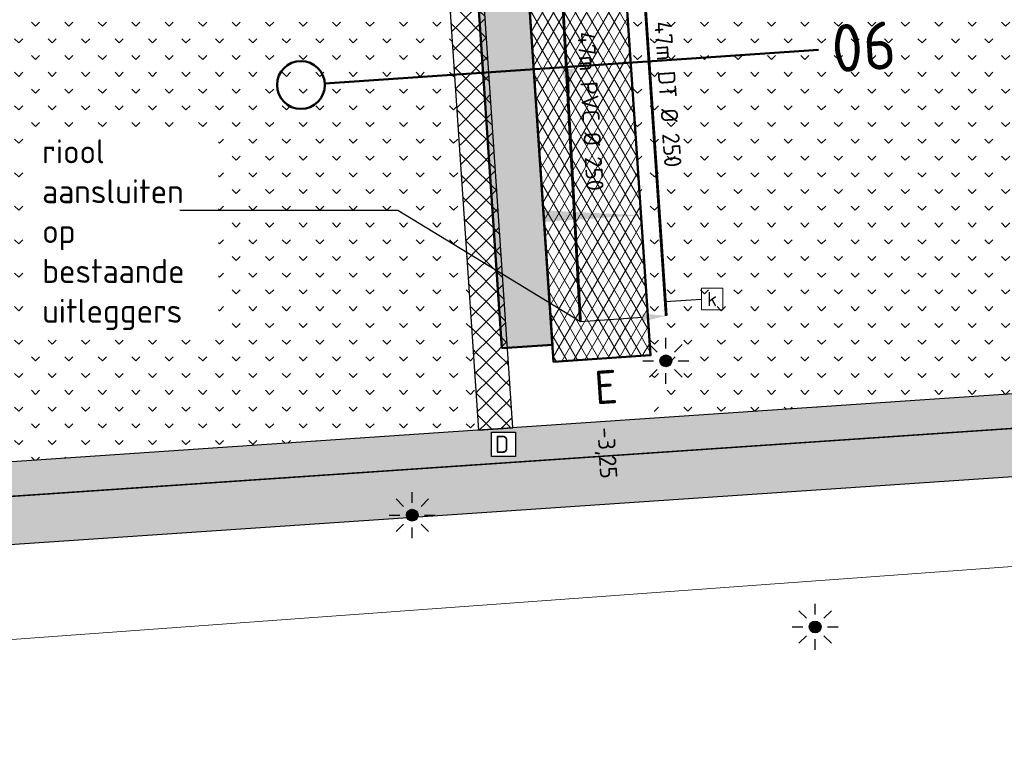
# Model space of a CAD drawing. Header units: metres. Extents: x 240159 to 241664, y 578380 to 583939.
# Tile 36 of 71: x 240584 to 240636, y 583537 to 583575. Entities that reach past the tile are written whole.
import ezdxf
from ezdxf import colors
from ezdxf.entities.mleader import LeaderData, LeaderLine
from ezdxf.enums import TextEntityAlignment as Align
from ezdxf.math import Vec2, Vec3

# ---------------------------------------------------------------- set-up
doc = ezdxf.new("R2010")
doc.units = ezdxf.units.M
doc.linetypes.add('RI-HWA_HUISAANSLUITING', pattern=[4.8, 3, -1.8])
for name, color, linetype, lineweight in [('08 DO Civiel - nieuwe persleiding 160', 96, 'NPERS', 30), ('N-GV-GR-BOLLEN-A', 92, 'Continuous', 9), ('N-WE-IE-MEUBILAIR_WEGMEUBILAIR_LICHTMAST_MET_PASTEGEL-S', 7, 'Continuous', 25), ('N-WE-KL-TRACE_WENSTRACE-A', 7, 'Continuous', 25), ('N-WE-RI-BOB-T', 7, 'Continuous', 13), ('N-WE-RI-MATERIAAL_DIAMETER_LENGTE-T', 7, 'Continuous', 13), ('N-WE-RI-STROOMRICHTING-S', 7, 'Continuous', 13), ('N-WE-VH-KANTVERHARDING-GD', 4, 'Continuous', 50), ('N-WE-VH-VERHARDING_ASFALT_DEKLAAG-A', 252, 'Continuous', 18), ('N-WE-VH-VERHARDING_HALFVERHARDING-A', 234, 'Continuous', 9), ('N-WE-VH-VERKANTING-S', 7, 'Continuous', 25), ('V-WE-VH-VERHARDING_ASFALT_TRAPSGEWIJSFREZEN-G', 90, 'VH-TRAPSGEWIJSFREZEN_A', 18), ('X-XX-AL-HOOGTE-T35', 50, 'Continuous', 35), ('X-XX-AL-VERWIJZING-T25', 7, 'Continuous', 25), ('X-XX-AL-VERWIJZING_PROFIEL-S', 160, 'Continuous', 13), ('X-XX-WE-KG-WERKGRENS-G', 10, 'XX-WERKGRENS_CIRCEL', 20)]:
    doc.layers.add(name, color=color, linetype=linetype, lineweight=lineweight)
for name, color, linetype, lineweight, true_color in [('N-WE-RI-HWA_HUISAANSLUITING_PVC_125-G', 150, 'RI-HWA_HUISAANSLUITING', 25, 0x007fff), ('N-WE-RI-HWA_KOLK-S', 150, 'Continuous', 25, 0x007fff), ('N-WE-RI-HWA_LEIDINGINFO-S', 150, 'Continuous', 13, 0x007fff), ('N-WE-RI-HWA_TRANSPORTLEIDING_BETON_500-G', 150, 'Continuous', 20, 0x007fff), ('N-WE-RI-VWA_LEIDINGINFO-S', 20, 'Continuous', 13, 0xff3f00), ('N-WE-RI-VWA_TRANSPORTLEIDING_BETON_500-G', 20, 'Continuous', 20, 0xff3f00), ('X-XX-AL-VERWIJZING-NUTS_D-T18', 7, 'Continuous', 25, 0xfe01fe)]:
    doc.layers.add(name, color=color, linetype=linetype, lineweight=lineweight, true_color=true_color)
doc.styles.add('NLCS-ISO', font='NLCS-ISO.ttf')
doc.styles.add('NLCS-ISO-ANNOTATIEF-T25', font='NLCS-ISO.ttf', dxfattribs={"height": 2.5})
doc.styles.add('NLCS-ISO-M200-T35', font='NLCS-ISO.ttf', dxfattribs={"height": 0.7})
doc.styles.add('Style-STANDARD', font='simplex.shx')
doc.linetypes.add('NPERS', pattern='A,0.5,-0.5,["+",Style-STANDARD,S=0.5,R=0,X=-0.1,Y=-0.2],-0.8', length=1.8)
doc.linetypes.add('VH-TRAPSGEWIJSFREZEN_A', pattern='A,5,-1.5,[182,NLCS.SHX,S=10,R=0,X=0,Y=0],-1.5', length=8)
doc.linetypes.add('XX-WERKGRENS_CIRCEL', pattern='A,10,-2.5,[69,NLCS.SHX,S=1,R=0,X=0,Y=0],-2.5', length=15)
pattern_1 = [(45, (0, 0), (-0.5303300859, 0.5303300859), [0.5]), (135, (0, 0), (-0.5303300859, -0.5303300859), [0.5])]
pattern_2 = [(45, (0, 0), (-0.8749916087, 0.8749916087), [0.3, -0.937425]), (135, (0, 0), (-0.8749916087, -0.8749916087), [0.3, -0.937425])]

# ---------------------------------------------------------------- blocks, each defined once
blk = doc.blocks.new('*U31')
blk.add_solid([(-5, 0.6), (-5, 0), (0.08, 0)])
blk = doc.blocks.new('*U85')
at = {"color": 0}
blk.add_line((-0.07, 1.26), (0.07, -1.26), dxfattribs=at)
at = {"layer": 'N-WE-RI-STROOMRICHTING-S', "color": 0}
blk.add_solid([(0.07, -1.26), (-0.7, 1.22), (0.56, 1.29)], dxfattribs=at)
at = {"layer": 'N-WE-RI-BOB-T', "color": 0, "style": 'NLCS-ISO'}
for tag, p in [('BOB_LINKS', (-0.67, 39.48)), ('BOB_RECHTS', (3.9, -39.03))]:
    blk.add_attdef(tag, text='', height=1.8, rotation=273.3319, dxfattribs=at).set_placement(p, align=Align.MIDDLE_CENTER)
at = {"layer": 'N-WE-RI-MATERIAAL_DIAMETER_LENGTE-T', "color": 0, "style": 'NLCS-ISO'}
blk.add_attdef('RIOOLINFO_001', (0.75, 8.24), '', height=1.8, rotation=273.3319, dxfattribs=at)
blk = doc.blocks.new('N-SIE-WEG_LICHTMAST_SPOT-SO')
h = blk.add_hatch(color=256)
edge = h.paths.add_edge_path()
edge.add_arc((0, 0), 0.77, 0, 360)
for p, q in [((0, 1.62), (0, 3)), ((-2.12, 2.12), (-1.15, 1.15)), ((1.15, 1.15), (2.12, 2.12)), ((-3, 0), (-1.62, 0)), ((-2.12, -2.12), (-1.15, -1.15)), ((1.15, -1.15), (2.12, -2.12)), ((1.62, 0), (3, 0)), ((0, -3), (0, -1.62))]:
    blk.add_line(p, q)
blk.add_circle((0, 0), 0.77)
at = {"style": 'NLCS-ISO'}
blk.add_attdef('TYPE', text='', height=1.8, dxfattribs=at).set_placement((0, 3), align=Align.BOTTOM_CENTER)
blk = doc.blocks.new('N_lichtmast')
blk.add_blockref('N-SIE-WEG_LICHTMAST_SPOT-SO', (0, 0))
blk = doc.blocks.new('SRI-KOLK-SO')
at = {"color": 0, "linetype": 'ByBlock', "lineweight": 18}
blk.add_lwpolyline([(-1.125, -1.125), (1.125, -1.125), (1.125, 1.125), (-1.125, 1.125)], close=True, dxfattribs=at)
at = {"color": 0, "linetype": 'ByBlock', "lineweight": 18, "style": 'NLCS-ISO'}
blk.add_text('k', height=1.5, dxfattribs=at).set_placement((0, 0), align=Align.MIDDLE_CENTER)
blk = doc.blocks.new('*U201')
at = {"layer": 'N-WE-RI-BOB-T', "color": 0, "style": 'NLCS-ISO'}
for tag, p in [('BOB_LINKS', (-4.73, 43.71)), ('BOB_RECHTS', (4.26, -83.02))]:
    blk.add_attdef(tag, text='', height=1.8, rotation=274.0605, dxfattribs=at).set_placement(p, align=Align.MIDDLE_CENTER)
at = {"layer": 'N-WE-RI-MATERIAAL_DIAMETER_LENGTE-T', "color": 0, "style": 'NLCS-ISO'}
blk.add_attdef('RIOOLINFO_001', (0.17, 11.83), '', height=1.8, rotation=274.0605, dxfattribs=at)
blk = doc.blocks.new('*U253')
at = {"color": 0, "linetype": 'ByBlock', "lineweight": 50}
blk.add_lwpolyline([(51.66, 3.5), (0, 0)], dxfattribs=at)
blk.add_circle((-2.49, -0.17), 2.5, dxfattribs=at)
at = {"color": 0, "linetype": 'ByBlock', "style": 'NLCS-ISO'}
blk.add_attdef('NPROFNR_001', (53.2, 1.1), '', height=5, rotation=3.8775, dxfattribs=at)

msp = doc.modelspace()

# ---------------------------------------------------------------- hatches: boundary and pattern name
at = {"layer": 'N-GV-GR-BOLLEN-A'}
h = msp.add_hatch(dxfattribs=at)
h.set_pattern_fill('AGR-BOLLEN', color=256, scale=0.5, pattern_type=2)
h.set_pattern_definition(pattern_2)
h.paths.add_polyline_path([(240686.474, 583735.503), (240748.725, 583739.722, -0.460694), (240763.66, 583724.475), (240761.251, 583697.29, 0.066949), (240762.114, 583678.259), (240765.893, 583657.375, -0.027843), (240768.68, 583634.896), (240773.404, 583565.204), (240779.941, 583574.402), (240778.573, 583636.488), (240794.946, 583725.789), (240796.591, 583769.562), (240796.764, 583773.057), (240793.275, 583772.783, -0.084188), (240757.188, 583776.178), (240741.334, 583780.426, 0.228324), (240682.712, 583765.292, -0.000854), (240659.229, 583745.644, -0.22007), (240596.227, 583728.709), (240513.155, 583743.564, 0.594048), (240482.46, 583699.445), (240488.768, 583688.3), (240507.69, 583654.865, -0.173814), (240514.477, 583598.584, -0.118522), (240502.533, 583574.041), (240526.377, 583548.37), (240523.712, 583587.68, -0.057678), (240524.325, 583600.551), (240529.022, 583629.153, 0.12265), (240527.101, 583652.738), (240518.082, 583679.469, -0.491873), (240530.436, 583697.965), (240589.679, 583701.98, 0.267474), (240599.665, 583708.673, -0.267474), (240611.311, 583716.476), (240665.692, 583720.162, 0.292007), (240674.317, 583726.529, -0.292007)])
h = msp.add_hatch(dxfattribs=at)
h.set_pattern_fill('AGR-BOLLEN', color=256, scale=0.5, pattern_type=2)
h.set_pattern_definition(pattern_2)
h.paths.add_polyline_path([(240677.799, 583595.455), (240619.912, 583591.532), (240617.48, 583588.746), (240621.086, 583588.991), (240621.208, 583587.195), (240615.806, 583586.829), (240615.299, 583586.248), (240617.242, 583557.574), (240617.465, 583554.281), (240679.902, 583558.513), (240686.177, 583561.999), (240684.223, 583590.88)])
h = msp.add_hatch(dxfattribs=at)
h.set_pattern_fill('AGR-BOLLEN', color=256, scale=0.5, pattern_type=2)
h.set_pattern_definition(pattern_2)
h.paths.add_polyline_path([(240605.799, 583589.774), (240604.946, 583590.518), (240534.907, 583585.771), (240534.163, 583584.918), (240536.611, 583548.801), (240607.947, 583553.636), (240608.247, 583553.656)])
at = {"layer": 'N-WE-KL-TRACE_WENSTRACE-A', "transparency": 33554559}
h = msp.add_hatch(dxfattribs=at)
h.set_pattern_fill('AKL-TRACE', color=256, scale=0.5, pattern_type=2)
h.set_pattern_definition(pattern_1)
h.paths.add_polyline_path([(240607.561, 583590.386), (240605.769, 583590.208), (240608.247, 583553.656), (240610.042, 583553.778)])
h = msp.add_hatch(dxfattribs=at)
h.set_pattern_fill('AKL-TRACE', color=256, scale=0.5, pattern_type=2)
h.set_pattern_definition(pattern_1)
h.paths.add_polyline_path([(240717.559, 583559.261), (240728.587, 583559.89), (240764.304, 583567.258), (240764.181, 583569.071), (240758.016, 583567.799), (240728.353, 583561.68), (240717.447, 583561.058), (240681.698, 583558.635), (240679.902, 583558.513), (240609.743, 583553.758), (240607.947, 583553.636), (240534.815, 583548.679), (240534.937, 583546.884)])
h = msp.add_hatch(dxfattribs=at)
h.set_pattern_fill('AKL-TRACE', color=256, scale=0.5, pattern_type=2)
h.set_pattern_definition(pattern_1)
edge = h.paths.add_edge_path()
edge.add_line((240534.57, 583544.353), (240717.74, 583556.768))
edge.add_arc((240751.814, 583054.046), 503.875, 89.01822, 93.87749, ccw=False)
edge.add_line((240760.447, 583557.847), (240759.92, 583560.356))
edge.add_arc((240751.814, 583054.046), 506.375, 89.08277, 93.87749)
edge.add_line((240717.571, 583559.262), (240530.269, 583546.567))
at = {"layer": 'N-WE-VH-VERHARDING_ASFALT_DEKLAAG-A'}
h = msp.add_hatch(dxfattribs=at)
h.set_pattern_fill('AVH-ASFALT', color=256, scale=0.5, pattern_type=2)
h.set_pattern_definition([(60, (0, 0), (-0.4330127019, 0.25), []), (120, (0, 0), (-0.4330127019, -0.25), [])])
edge = h.paths.add_edge_path()
edge.add_line((240767.256, 583566.003), (240762.614, 583634.485))
edge.add_arc((240565.606, 583621.132), 197.46, 3.87749, 10.25709)
edge.add_line((240759.91, 583656.293), (240756.131, 583677.176))
edge.add_arc((240832.432, 583690.983), 77.54, 174.93648, 190.25709, ccw=False)
edge.add_line((240755.195, 583697.827), (240757.603, 583725.012))
edge.add_arc((240749.675, 583725.714), 7.96, 354.9365, 453.8775)
edge.add_line((240749.136, 583733.656), (240686.885, 583729.437))
edge.add_arc((240687.423, 583721.495), 7.96, 93.8775, 186.2871)
edge.add_line((240679.511, 583720.623), (240682.9, 583689.861))
edge.add_arc((240481.578, 583667.681), 202.54, -2.56616, 6.28712, ccw=False)
edge.add_arc((240881.177, 583649.772), 197.46, 177.43384, 187.6032)
edge.add_line((240685.453, 583623.645), (240687.834, 583605.814))
edge.add_arc((240487.074, 583579.016), 202.54, 3.87749, 7.6032, ccw=False)
edge.add_line((240689.151, 583592.712), (240691.19, 583562.626))
edge.add_line((240691.19, 583562.626), (240686.121, 583562.282))
edge.add_line((240686.121, 583562.282), (240684.082, 583592.369))
edge.add_arc((240487.074, 583579.016), 197.46, 3.87749, 7.6032)
edge.add_line((240682.798, 583605.142), (240680.418, 583622.973))
edge.add_arc((240881.177, 583649.772), 202.54, 177.43384, 187.6032, ccw=False)
edge.add_arc((240481.578, 583667.681), 197.46, 357.43384, 366.28712)
edge.add_line((240677.851, 583689.305), (240675.678, 583709.023))
edge.add_arc((240669.754, 583708.37), 5.96, 6.2871, 93.8775)
edge.add_line((240669.351, 583714.316), (240611.722, 583710.41))
edge.add_arc((240612.26, 583702.469), 7.96, 93.8775, 187.1467)
edge.add_line((240604.362, 583701.478), (240610.262, 583654.424))
edge.add_arc((240357.203, 583622.695), 255.04, 3.87749, 7.14666, ccw=False)
edge.add_line((240611.659, 583639.942), (240617.242, 583557.574))
edge.add_line((240617.242, 583557.574), (240612.174, 583557.23))
edge.add_line((240612.174, 583557.23), (240606.591, 583639.598))
edge.add_arc((240357.203, 583622.695), 249.96, 3.87749, 7.14666)
edge.add_line((240605.221, 583653.792), (240600.557, 583690.991))
edge.add_arc((240594.644, 583690.249), 5.96, 7.1467, 93.8775)
edge.add_line((240594.24, 583696.196), (240530.847, 583691.899))
edge.add_arc((240531.386, 583683.957), 7.96, 93.8775, 198.6428)
edge.add_line((240523.843, 583681.413), (240532.861, 583654.682))
edge.add_arc((240480.709, 583637.087), 55.04, -9.3268, 18.6428, ccw=False)
edge.add_line((240535.022, 583628.167), (240530.324, 583599.566))
edge.add_arc((240579.624, 583591.469), 49.96, 170.6732, 183.8775)
edge.add_line((240529.778, 583588.091), (240532.319, 583550.603))
edge.add_line((240532.319, 583550.603), (240527.251, 583550.26))
edge.add_arc((240521.311, 583549.843), 5.954, -29.8124, 4.0107, ccw=False)
edge.add_line((240526.477, 583546.883), (240523.712, 583587.68))
edge.add_arc((240579.624, 583591.469), 56.04, 170.6732, 183.8775, ccw=False)
edge.add_line((240524.325, 583600.551), (240529.022, 583629.153))
edge.add_arc((240480.709, 583637.087), 48.96, 350.6732, 378.6428)
edge.add_line((240527.101, 583652.738), (240518.082, 583679.469))
edge.add_arc((240531.386, 583683.957), 14.04, 93.8775, 198.6428, ccw=False)
edge.add_line((240530.436, 583697.965), (240589.679, 583701.98))
edge.add_arc((240588.865, 583713.993), 12.04, 273.8775, 333.776)
edge.add_arc((240612.26, 583702.469), 14.04, 93.8775, 153.776, ccw=False)
edge.add_line((240611.311, 583716.476), (240665.692, 583720.162))
edge.add_arc((240665.019, 583730.1), 9.96, 273.8775, 338.9903)
edge.add_arc((240687.423, 583721.495), 14.04, 93.8775, 158.9903, ccw=False)
edge.add_line((240686.474, 583735.503), (240748.725, 583739.722))
edge.add_arc((240749.675, 583725.714), 14.04, -5.0635, 93.8775, ccw=False)
edge.add_line((240763.66, 583724.475), (240761.251, 583697.29))
edge.add_arc((240832.432, 583690.983), 71.46, 174.93648, 190.25709)
edge.add_line((240762.114, 583678.259), (240765.893, 583657.375))
edge.add_arc((240565.606, 583621.132), 203.54, 3.87749, 10.25709, ccw=False)
edge.add_line((240768.68, 583634.896), (240773.73, 583560.394))
edge.add_arc((240780.413, 583564.719), 7.96, 183.8775, 212.9068, ccw=False)
edge.add_line((240772.471, 583564.18), (240772.324, 583566.347))
edge.add_line((240772.324, 583566.347), (240767.256, 583566.003))

# ---------------------------------------------------------------- linework, layer by layer
at = {"layer": '08 DO Civiel - nieuwe persleiding 160', "ltscale": 2, "flags": 128}
msp.add_lwpolyline([(240800.136, 583564.579), (240778.494, 583569.259), (240759.92, 583560.356), (240738.734, 583560.252), (240717.571, 583559.262), (240535.566, 583546.933)], dxfattribs=at)
at = {"layer": 'N-WE-KL-TRACE_WENSTRACE-A', "transparency": 33554559}
for points in [[(240607.561, 583590.386), (240605.769, 583590.208), (240608.247, 583553.656), (240610.042, 583553.778)], [(240717.559, 583559.261), (240728.587, 583559.89), (240764.304, 583567.258), (240764.181, 583569.071), (240758.016, 583567.799), (240728.353, 583561.68), (240717.447, 583561.058), (240681.698, 583558.635), (240679.902, 583558.513), (240609.743, 583553.758), (240607.947, 583553.636), (240534.815, 583548.679), (240534.937, 583546.884)]]:
    msp.add_lwpolyline(points, close=True, dxfattribs=at)
msp.add_lwpolyline([(240534.57, 583544.353), (240717.74, 583556.768, -0.021206), (240760.447, 583557.847), (240759.92, 583560.356, 0.020924), (240717.571, 583559.262), (240530.269, 583546.567)], format="xyb", close=True, dxfattribs=at)
at = {"layer": 'N-WE-RI-HWA_HUISAANSLUITING_PVC_125-G'}
msp.add_line((240618.014, 583560.385), (240619.901, 583560.513), dxfattribs=at)
at = {"layer": 'N-WE-RI-HWA_TRANSPORTLEIDING_BETON_500-G', "const_width": 0.15, "flags": 128}
msp.add_lwpolyline([(240618.065, 583559.634), (240611.577, 583655.358)], dxfattribs=at)
at = {"layer": 'N-WE-RI-VWA_TRANSPORTLEIDING_BETON_500-G', "const_width": 0.15, "flags": 128}
msp.add_lwpolyline([(240613.575, 583559.33), (240609.125, 583639.77)], dxfattribs=at)
at = {"layer": 'N-WE-VH-KANTVERHARDING-GD', "ltscale": 0.1}
msp.add_lwpolyline([(240610.262, 583654.424, -0.014265), (240611.659, 583639.942), (240617.242, 583557.574), (240612.174, 583557.23), (240606.591, 583639.598, 0.014265), (240605.221, 583653.792)], format="xyb", dxfattribs=at)
at = {"layer": 'V-WE-VH-VERHARDING_ASFALT_TRAPSGEWIJSFREZEN-G', "flags": 128}
msp.add_lwpolyline([(240612.174, 583557.23), (240617.242, 583557.574)], dxfattribs=at)
at = {"layer": 'X-XX-WE-KG-WERKGRENS-G', "flags": 128}
msp.add_lwpolyline([(240187.762, 583784.732), (240159.404, 583757.698), (240169.028, 583742.355), (240265.702, 583784.857), (240393.607, 583784.982), (240387.115, 583763.745), (240401.241, 583754.746), (240418.947, 583769.347), (240428.104, 583727.117), (240466.42, 583693.547), (240507.393, 583537.131), (240800.136, 583558.506), (240818.587, 583786.439), (240856.238, 583841.557), (240925.322, 583832.926), (240937.919, 583879.713), (241166.237, 583879.713), (241166.237, 583939.034), (240701.99, 583939.034), (240693.683, 583887.816), (240643.783, 583887.816), (240514.589, 583853.279), (240512.63, 583866.906), (240506.367, 583870.112), (240500.104, 583934.686), (240187.567, 583934.686)], close=True, dxfattribs=at)

# ---------------------------------------------------------------- block references
at = {"layer": 'N-WE-IE-MEUBILAIR_WEGMEUBILAIR_LICHTMAST_MET_PASTEGEL-S', "xscale": 0.4, "yscale": 0.4, "zscale": 0.4}
for p in [(240618.043, 583557.282), (240604.778, 583549.212), (240625.852, 583543.373)]:
    msp.add_blockref('N_lichtmast', p, dxfattribs=at)
at = {"layer": 'N-WE-RI-HWA_KOLK-S', "xscale": 0.5, "yscale": 0.5, "zscale": 0.5}
msp.add_blockref('SRI-KOLK-SO', (240620.464, 583560.513), dxfattribs=at)
at = {"layer": 'N-WE-RI-HWA_LEIDINGINFO-S'}
ref = msp.add_blockref('*U201', (240617.209, 583571.016), dxfattribs=dict(at, xscale=0.5, yscale=0.5, zscale=0.5))
ref.add_attrib('RIOOLINFO_001', '47m DT %%C 250', (240617.433, 583575.002), dxfattribs={"layer": 'N-WE-RI-MATERIAAL_DIAMETER_LENGTE-T', "color": 0, "height": 0.9, "rotation": 274.0605, "style": 'NLCS-ISO'})
at = {"layer": 'N-WE-VH-VERKANTING-S', "rotation": 3.877493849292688}
msp.add_blockref('*U31', (240616.666, 583564.887), dxfattribs=at)
at = {"layer": 'X-XX-AL-VERWIJZING_PROFIEL-S', "xscale": 0.5, "yscale": 0.5, "zscale": 0.5}
msp.add_blockref('*U253', (240600.202, 583571.79), dxfattribs=at).add_auto_attribs({'NPROFNR_001': '06'})

# ---------------------------------------------------------------- texts
at = {"layer": 'X-XX-AL-HOOGTE-T35', "style": 'NLCS-ISO-M200-T35'}
msp.add_text('E', height=1.75, rotation=3.8775, dxfattribs=at).set_placement((240615.008, 583554.514), align=Align.BOTTOM_CENTER)

# ---------------------------------------------------------------- next in the draw order: texts
at = {"layer": 'X-XX-AL-VERWIJZING-NUTS_D-T18', "insert": (240609.107, 583553.37), "char_height": 0.9, "width": 0.9, "attachment_point": 1, "style": 'NLCS-ISO-ANNOTATIEF-T25', "bg_fill": 19, "box_fill_scale": 1.2, "bg_fill_color": 256, "bg_fill_transparency": 0}
msp.add_mtext('D', dxfattribs=at)

# ---------------------------------------------------------------- next in the draw order: leaders
at = {"layer": 'X-XX-AL-VERWIJZING-T25'}
ml = msp.add_multileader_mtext('Standard', dxfattribs=at)
ml.set_content('riool aansluiten op bestaande uitleggers', color=256, style='NLCS-ISO-ANNOTATIEF-T25')
ml.set_leader_properties(color=256, linetype='ByLayer', lineweight=-1)
ml.build(insert=Vec2(0, 0))
ml.multileader.update_dxf_attribs({"text_left_attachment_type": 5, "text_right_attachment_type": 5, "dogleg_length": 2.5, "arrow_head_size": 1.25, "scale": 0.5})
ctx = ml.context
ctx.base_point, ctx.scale, ctx.char_height, ctx.arrow_head_size, ctx.landing_gap_size, ctx.plane_origin = Vec3(240584.971, 583565.15), 0.5, 1.25, 1.25, 0.45, Vec3(240658.786, 583550.61)
ctx.left_attachment, ctx.right_attachment = 5, 5
notes = []
notes.append((ctx, [(1, (1, 1, 0), (240604.02, 583565.15), (-1, 0), 2.274, [(1, [(240618.065, 583559.634), (240613.575, 583559.33)], 0, [])])]))
ctx.mtext.insert, ctx.mtext.width, ctx.mtext.flow_direction = Vec3(240585.421, 583568.858), 17.18656, 5
ctx.mtext.has_bg_fill, ctx.mtext.bg_color, ctx.mtext.bg_scale_factor, ctx.mtext.bg_transparency, ctx.mtext.use_window_bg_color = 1, -1027028792, 1.5, 0, 1
for ctx, leaders in notes:
    for number, flags, end, landing, length, lines in leaders:
        leader = LeaderData()
        leader.index, (leader.has_last_leader_line, leader.has_dogleg_vector, leader.attachment_direction) = number, flags
        leader.last_leader_point, leader.dogleg_vector, leader.dogleg_length = Vec3(end), Vec3(landing), length
        for number, points, colour, breaks in lines:
            line = LeaderLine()
            line.index, line.vertices, line.color, line.breaks = number, Vec3.list(points), colors.encode_raw_color(colour), breaks
            leader.lines.append(line)
        ctx.leaders.append(leader)

# ---------------------------------------------------------------- next in the draw order: hatches: boundary and pattern name
at = {"layer": 'N-WE-VH-VERHARDING_HALFVERHARDING-A'}
h = msp.add_hatch(dxfattribs=at)
h.set_pattern_fill('AVH-HALFVERHARDING', color=256, scale=0.25, pattern_type=2)
h.set_pattern_definition([(50, (223423.6959, 577547.9312), (1.79315046, -0.15688034), [0.1875, -2.0625]), (355, (223423.6959, 577547.9312), (-0.34687833, 1.88048033), [0.15, -1.65]), (100.4514, (223423.8453, 577547.9181), (1.44627345, 1.72359886), [0.15935047, -1.75285528]), (46.1842, (223423.6959, 577548.4312), (2.66810262, -0.41379754), [0.28125, -3.09375]), (96.6356, (223423.9182, 577548.3967), (2.33665676, 2.43529468), [0.2390257, -2.6292825]), (351.1842, (223423.696, 577548.4312), (2.33665486, 2.4352965), [0.225, -2.475]), (21, (223423.9459, 577548.3062), (1.49226763, -1.00654723), [0.1875, -2.0625]), (326, (223423.9459, 577548.3062), (0.60828833, 1.81287511), [0.15, -1.65]), (71.4514, (223424.0702, 577548.2223), (2.10055657, 0.80632624), [0.15935047, -1.75285528]), (37.5, (223423.6959, 577547.93116), (0.030399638, 0.832234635), [0, -1.63, 0, -1.675, 0, -1.65625]), (7.5, (223423.6959, 577547.9312), (0.657673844, 0.98602928), [0, -0.955, 0, -1.5925, 0, -0.63125]), (327.5, (223423.1384, 577547.93116), (1.33455609, -0.05638718), [0, -0.625, 0, -1.95, 0, -2.5875]), (317.5, (223422.8884, 577547.9312), (1.45796542, 0.250262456), [0, -0.8125, 0, -1.295, 0, -1.8375])])
h.paths.add_polyline_path([(240689.444, 583588.377), (240691.115, 583563.733), (240693.819, 583563.917), (240692.148, 583588.56)])
h.paths.add_polyline_path([(240609.459, 583557.948), (240607.757, 583583.057), (240610.411, 583583.237), (240612.113, 583558.128)])

# ---------------------------------------------------------------- next in the draw order: linework, layer by layer
at = {"layer": 'N-WE-VH-KANTVERHARDING-GD', "ltscale": 0.1, "flags": 128}
msp.add_lwpolyline([(240609.459, 583557.948), (240607.757, 583583.057), (240610.411, 583583.237), (240612.113, 583558.128)], close=True, dxfattribs=at)

# ---------------------------------------------------------------- next in the draw order: block references
at = {"layer": 'N-WE-RI-VWA_LEIDINGINFO-S'}
ref = msp.add_blockref('*U85', (240612.947, 583571.911, -1.825), dxfattribs=dict(at, xscale=0.5, yscale=0.5, zscale=0.5))
ref.add_attrib('RIOOLINFO_001', '47m PVC %%C 250', (240613.416, 583574.461, -1.825), dxfattribs={"layer": 'N-WE-RI-MATERIAAL_DIAMETER_LENGTE-T', "color": 0, "height": 0.9, "rotation": 273.3319, "style": 'NLCS-ISO'})
ref.add_attrib('BOB_LINKS_001', '-3,17', (240612.177, 583592.957, -1.825), dxfattribs={"layer": 'N-WE-RI-BOB-T', "color": 0, "height": 0.9, "rotation": 273.3319, "style": 'NLCS-ISO'})
ref.add_attrib('BOB_RECHTS_001', '-3,25', (240614.457, 583553.789, -1.825), dxfattribs={"layer": 'N-WE-RI-BOB-T', "color": 0, "height": 0.9, "rotation": 273.3319, "style": 'NLCS-ISO'})

doc.saveas('drawing.dxf')
